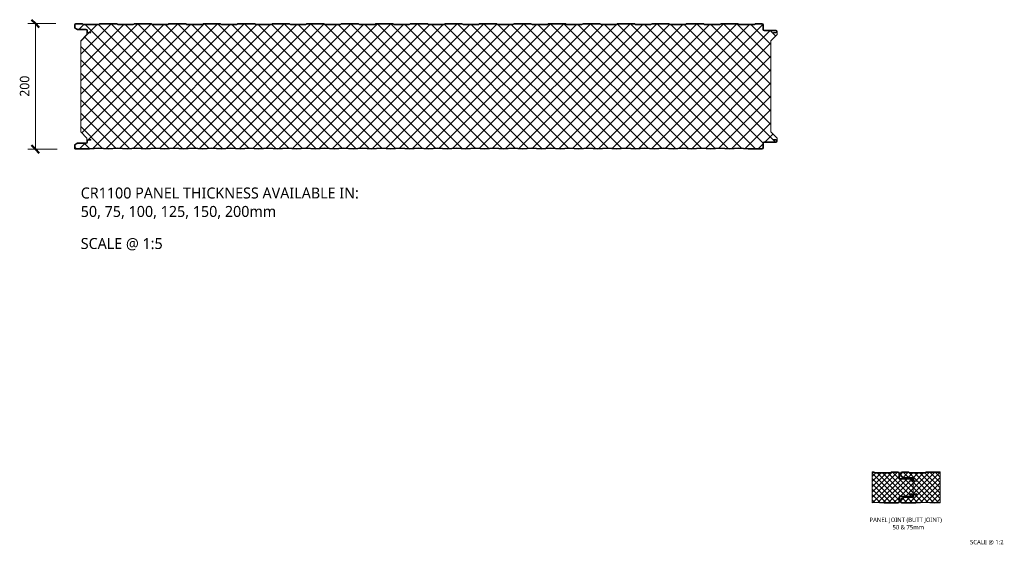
# Model space of a CAD drawing. Header units: millimetres. Extents: x 196 to 3485, y -270 to 1649.
# Tile 1 of 13: x 196 to 1765, y -270 to 568. Entities that reach past the tile are written whole.
import ezdxf

# ---------------------------------------------------------------- set-up
doc = ezdxf.new("R2010")
doc.units = ezdxf.units.MM
for name, color, linetype, lineweight in [('A-ANNO-DIMS', 211, 'Continuous', 9), ('A-ANNO-DIMS-5', 211, 'Continuous', 9), ('A-DETL-GENF', 92, 'Continuous', 13), ('G-ANNO-TEXT', 231, 'Continuous', 9)]:
    doc.layers.add(name, color=color, linetype=linetype, lineweight=lineweight)
doc.styles.add('Yu Gothic', font='Yu Gothic.ttf', dxfattribs={"height": 15})
doc.styles.add('Yu Gothic_1', font='Yu Gothic.ttf', dxfattribs={"height": 17.5})
doc.styles.add('Yu Gothic_2', font='Yu Gothic.ttf', dxfattribs={"height": 7})
doc.dimstyles.new('Diagonal', dxfattribs={"dimscale": 304.8, "dimtxt": 17.413553, "dimasz": 0.04101, "dimexe": 0.03937, "dimexo": 0.024606, "dimgap": 0.024606, "dimtad": 1, "dimdec": 0, "dimzin": 0, "dimdsep": 46, "dimtxsty": 'Yu Gothic', "dimblk1": 'OBLIQUE', "dimblk2": 'OBLIQUE', "dimsah": 1, "dimcen": 0.09, "dimazin": 0, "dimtfac": 1, "dimtdec": 4, "dimtix": 1, "dimtmove": 0, "dimatfit": 3, "dimfxl": 1, "dimtvp": 1, "dimtfill": 1, "dimtolj": 1, "dimtzin": 0, "dimarcsym": 2})
pattern_1 = [(45, (-186.326, 203.047), (-4.24264, 4.24264), []), (135, (-186.326, 203.047), (-4.24264, -4.24264), [])]

# ---------------------------------------------------------------- blocks, each defined once
blk = doc.blocks.new('CR 1100 - FINELINE - SATINLINE - CR 1100 200mm - FINELINE - SATINLINE-4259876-15 PANEL SIZE AND PROFILE Copy 1 Copy 2 Copy 1 Copy 1 Copy 2 Copy 1')
at = {"layer": 'A-DETL-GENF'}
h = blk.add_hatch(color=256, dxfattribs=at)
h.paths.add_polyline_path([(1044, 0), (1059, 1), (1073.9, 0), (1096.2, 0), (1096.7, 0.1), (1097.1, 0.2), (1097.5, 0.5), (1097.8, 0.9), (1097.9, 1.3), (1098, 1.8), (1098, 9.6), (1098.2, 9.9), (1098.4, 10.1), (1098.6, 10.3), (1098.9, 10.5), (1099.2, 10.5), (1118.2, 10.5), (1118.7, 10.6), (1119.1, 10.7), (1119.5, 11), (1119.8, 11.4), (1119.9, 11.8), (1120, 12.3), (1120, 13.2), (1119.9, 13.7), (1119.8, 14.1), (1119.3, 14.6), (1119.1, 14.8), (1118.7, 14.9), (1118.2, 15), (1114, 15), (1114, 14), (1118.4, 14), (1118.8, 13.8), (1119, 13.4), (1119, 13.2), (1119, 12.1), (1118.8, 11.7), (1118.4, 11.5), (1118.2, 11.5), (1099.2, 11.5), (1098.6, 11.4), (1098.1, 11.2), (1097.6, 10.9), (1097.3, 10.4), (1097.1, 9.9), (1097, 9.3), (1097, 1.6), (1096.8, 1.2), (1096.4, 1), (1096.2, 1), (1073.9, 1), (1059, 2), (1044, 1), (1029, 2), (1014, 1), (999, 2), (984, 1), (969, 2), (954, 1), (939, 2), (924, 1), (909, 2), (894, 1), (879, 2), (864, 1), (849, 2), (834, 1), (819, 2), (804, 1), (789, 2), (774, 1), (759, 2), (744, 1), (729, 2), (714, 1), (699, 2), (684, 1), (669, 2), (654, 1), (639, 2), (624, 1), (609, 2), (594, 1), (579, 2), (564, 1), (549, 2), (534, 1), (519, 2), (504, 1), (489, 2), (474, 1), (459, 2), (444, 1), (429, 2), (414, 1), (399, 2), (384, 1), (369, 2), (354, 1), (339, 2), (324, 1), (309, 2), (294, 1), (279, 2), (264, 1), (249, 2), (234, 1), (219, 2), (204, 1), (189, 2), (174, 1), (159, 2), (144, 1), (129, 2), (114, 1), (99, 2), (84, 1), (69, 2), (54, 1), (39, 2), (24.1, 1), (1.5, 1.1), (1.2, 1.3), (1, 1.6), (1, 1.8), (1, 6.2), (1.2, 6.5), (1.4, 6.7), (5.5, 9), (18.8, 9), (19.4, 9.1), (19.9, 9.3), (20.4, 9.6), (20.7, 10.1), (20.9, 10.6), (21, 11.2), (21, 13.4), (21.2, 13.8), (21.6, 14), (21.8, 14), (26, 14), (26, 15), (21.8, 15), (21.3, 14.9), (20.9, 14.8), (20.5, 14.5), (20.2, 14.1), (20.1, 13.7), (20, 13.2), (20, 10.9), (19.8, 10.6), (19.6, 10.4), (19.4, 10.2), (19.1, 10), (18.8, 10), (5.7, 10), (5.2, 9.9), (4.8, 9.8), (0.9, 7.5), (0.5, 7.2), (0.2, 6.9), (0.1, 6.4), (0, 5.6), (0, 1.4), (0.2, 1), (0.4, 0.6), (0.7, 0.3), (1.1, 0.1), (1.5, 0), (1.9, 0), (24.1, 0), (39, 1), (54, 0), (69, 1), (84, 0), (99, 1), (114, 0), (129, 1), (144, 0), (159, 1), (174, 0), (189, 1), (204, 0), (219, 1), (234, 0), (249, 1), (264, 0), (279, 1), (294, 0), (309, 1), (324, 0), (339, 1), (354, 0), (369, 1), (384, 0), (399, 1), (414, 0), (429, 1), (444, 0), (459, 1), (474, 0), (489, 1), (504, 0), (519, 1), (534, 0), (549, 1), (564, 0), (579, 1), (594, 0), (609, 1), (624, 0), (639, 1), (654, 0), (669, 1), (684, 0), (699, 1), (714, 0), (729, 1), (744, 0), (759, 1), (774, 0), (789, 1), (804, 0), (819, 1), (834, 0), (849, 1), (864, 0), (879, 1), (894, 0), (909, 1), (924, 0), (939, 1), (954, 0), (969, 1), (984, 0), (999.3, 1), (1014, 0), (1029, 1)])
h.paths.add_polyline_path([(1118.2, 185), (1118.7, 185.1), (1119.1, 185.2), (1119.5, 185.5), (1119.8, 186.1), (1119.9, 186.3), (1120, 186.8), (1120, 187.7), (1119.9, 188.2), (1119.8, 188.6), (1119.5, 189), (1119.1, 189.3), (1118.7, 189.4), (1118.2, 189.5), (1098.9, 189.5), (1098.6, 189.7), (1098.4, 189.9), (1098.2, 190.1), (1098, 190.4), (1098, 190.7), (1098, 198.2), (1097.9, 198.7), (1097.8, 199.1), (1097.5, 199.5), (1097.1, 199.8), (1096.7, 199.9), (1096.2, 200), (1085.5, 199.9), (1085.1, 199.8), (1083.5, 199), (1059.5, 199), (1057.5, 199.9), (1057, 200), (1030.5, 199.9), (1030.1, 199.8), (1028.5, 199), (1004.5, 199), (1002.5, 199.9), (1002, 200), (975.5, 199.9), (975.1, 199.8), (973.5, 199), (949.5, 199), (947.5, 199.9), (947, 200), (920.5, 199.9), (920.1, 199.8), (918.5, 199), (894.5, 199), (892.5, 199.9), (892, 200), (865.5, 199.9), (865.1, 199.8), (863.5, 199), (839.5, 199), (837.5, 199.9), (837, 200), (810.5, 199.9), (810.1, 199.8), (808.5, 199), (784.5, 199), (782.5, 199.9), (782, 200), (755.5, 199.9), (755.1, 199.8), (753.5, 199), (729.5, 199), (727.5, 199.9), (727, 200), (700.5, 199.9), (700.1, 199.8), (698.5, 199), (674.5, 199), (672.5, 199.9), (672, 200), (645.5, 199.9), (645.1, 199.8), (643.5, 199), (619.5, 199), (617.5, 199.9), (617, 200), (590.5, 199.9), (590.1, 199.8), (588.5, 199), (564.5, 199), (562.5, 199.9), (562, 200), (535.5, 199.9), (535.1, 199.8), (533.5, 199), (509.5, 199), (507.5, 199.9), (507, 200), (480.5, 199.9), (480.1, 199.8), (478.5, 199), (454.5, 199), (452.5, 199.9), (452, 200), (425.5, 199.9), (425.1, 199.8), (423.5, 199), (399.5, 199), (397.5, 199.9), (397, 200), (370.5, 199.9), (370.1, 199.8), (368.5, 199), (344.5, 199), (342.5, 199.9), (342, 200), (315.5, 199.9), (315.1, 199.8), (313.5, 199), (289.5, 199), (287.5, 199.9), (287, 200), (260.5, 199.9), (260.1, 199.8), (258.5, 199), (234.5, 199), (232.5, 199.9), (232, 200), (205.5, 199.9), (205.1, 199.8), (203.5, 199), (179.5, 199), (177.5, 199.9), (177, 200), (150.5, 199.9), (150.1, 199.8), (148.5, 199), (124.5, 199), (122.5, 199.9), (122, 200), (95.5, 199.9), (95.1, 199.8), (93.5, 199), (69.5, 199), (67.5, 199.9), (67, 200), (40.5, 199.9), (40.1, 199.8), (38.5, 199), (14.5, 199), (12.5, 199.9), (12, 200), (1.8, 200), (1.3, 199.9), (0.9, 199.8), (0.5, 199.5), (0.2, 199.1), (0.1, 198.7), (0, 198.2), (0, 194), (0.1, 193.6), (0.2, 193.1), (0.5, 192.8), (0.9, 192.5), (4.8, 190.2), (5.2, 190.1), (5.7, 190), (19.1, 190), (19.4, 189.8), (19.6, 189.6), (19.8, 189.4), (20, 189.1), (20, 188.8), (20, 186.8), (20.1, 186.3), (20.2, 185.9), (20.5, 185.5), (20.9, 185.2), (21.3, 185.1), (21.8, 185), (26, 185), (26, 186), (21.6, 186), (21.2, 186.2), (21, 186.6), (21, 186.8), (21, 188.8), (20.9, 189.4), (20.7, 189.9), (20.4, 190.4), (19.9, 190.7), (19.4, 190.9), (18.8, 191), (5.5, 191), (1.2, 193.5), (1, 193.8), (1, 194), (1, 198.4), (1.2, 198.8), (1.6, 199), (1.8, 199), (12.3, 199), (14.3, 198), (38.7, 198), (40.7, 199), (67.3, 199), (69.3, 198), (93.7, 198), (95.7, 199), (122.3, 199), (124.3, 198), (148.7, 198), (150.7, 199), (177.3, 199), (179.3, 198), (203.7, 198), (205.7, 199), (232.3, 199), (234.3, 198), (258.7, 198), (260.7, 199), (287.3, 199), (289.3, 198), (313.7, 198), (315.7, 199), (342.3, 199), (344.3, 198), (368.7, 198), (370.7, 199), (397.3, 199), (399.3, 198), (423.7, 198), (425.7, 199), (452.3, 199), (454.3, 198), (478.7, 198), (480.7, 199), (507.3, 199), (509.3, 198), (533.7, 198), (535.7, 199), (562.3, 199), (564.3, 198), (588.7, 198), (590.7, 199), (617.3, 199), (619.3, 198), (643.7, 198), (645.7, 199), (672.3, 199), (674.3, 198), (698.7, 198), (700.7, 199), (727.3, 199), (729.3, 198), (753.7, 198), (755.7, 199), (782.3, 199), (784.3, 198), (808.7, 198), (810.7, 199), (837.3, 199), (839.3, 198), (863.7, 198), (865.7, 199), (892.3, 199), (894.3, 198), (918.7, 198), (920.7, 199), (947.3, 199), (949.3, 198), (973.7, 198), (975.7, 199), (1002.3, 199), (1004.3, 198), (1028.7, 198), (1030.7, 199), (1057.3, 199), (1059.3, 198), (1083.7, 198), (1085.7, 199), (1096.4, 199), (1096.8, 198.8), (1097, 198.4), (1097, 198.2), (1097, 190.7), (1097.1, 190.1), (1097.3, 189.6), (1097.6, 189.1), (1098.1, 188.8), (1098.6, 188.6), (1099.2, 188.5), (1118.4, 188.5), (1118.8, 188.3), (1119, 187.9), (1119, 187.7), (1119, 186.6), (1118.8, 186.2), (1118.4, 186), (1118.2, 186), (1114, 186), (1114, 185)])
h = blk.add_hatch(dxfattribs=at)
h.set_pattern_fill('FP_6', color=256, style=0, pattern_type=2)
h.set_pattern_definition([(45, (-283.583, -361.559), (-10.6066, 10.6066), []), (135, (-283.583, -361.559), (-10.6066, -10.6066), [])])
h.paths.add_polyline_path([(504, 1), (519, 2), (534.2, 1), (549, 2), (564.2, 1), (579, 2), (594.2, 1), (609, 2), (624.1, 1), (639, 2), (654.2, 1), (669, 2), (684.1, 1), (699, 2), (714.1, 1), (729, 2), (744.1, 1), (759, 2), (774.1, 1), (789, 2), (804.2, 1), (819, 2), (834.2, 1), (849, 2), (864.1, 1), (879, 2), (894.1, 1), (909, 2), (924.2, 1), (939, 2), (954.2, 1), (969, 2), (984.1, 1), (999.3, 2), (1014.2, 1), (1029, 2), (1044.1, 1), (1059, 2), (1073.9, 1), (1096.4, 1), (1096.8, 1.2), (1096.9, 1.4), (1097, 1.8), (1097, 9.6), (1097.1, 9.9), (1097.3, 10.4), (1097.6, 10.9), (1098.1, 11.2), (1098.6, 11.4), (1099.2, 11.5), (1118.4, 11.5), (1118.8, 11.7), (1118.9, 11.9), (1119, 12.3), (1118.9, 13.4), (1118.8, 13.7), (1118.6, 13.9), (1118.2, 14), (1114, 14), (1114, 15), (1118.6, 14.9), (1118.8, 14.9), (1119.1, 14.8), (1119.5, 14.5), (1119.8, 14.1), (1119.9, 13.7), (1120, 13.4), (1120, 17.6), (1110, 27.6), (1110, 172.7), (1120, 182.6), (1120, 186.5), (1119.9, 186.3), (1119.6, 185.7), (1119.4, 185.5), (1119.1, 185.2), (1118.6, 185.1), (1118.2, 185), (1114, 185), (1114, 186), (1118.4, 186), (1118.8, 186.2), (1118.9, 186.4), (1119, 186.8), (1118.9, 187.9), (1118.9, 188.1), (1118.6, 188.4), (1118.2, 188.5), (1098.9, 188.5), (1098.6, 188.6), (1098.1, 188.8), (1097.6, 189.1), (1097.3, 189.6), (1097.1, 190.1), (1097, 190.7), (1096.9, 198.4), (1096.9, 198.6), (1096.6, 198.9), (1096.2, 199), (1085.7, 199), (1083.7, 198), (1059.3, 198), (1057.3, 199), (1030.7, 199), (1028.7, 198), (1004.3, 198), (1002.3, 199), (975.7, 199), (973.7, 198), (949.3, 198), (947.3, 199), (920.7, 199), (918.7, 198), (894.3, 198), (892.3, 199), (865.7, 199), (863.7, 198), (839.3, 198), (837.3, 199), (810.7, 199), (808.7, 198), (784.3, 198), (782.3, 199), (755.7, 199), (753.7, 198), (729.3, 198), (727.3, 199), (700.7, 199), (698.7, 198), (674.3, 198), (672.3, 199), (645.7, 199), (643.7, 198), (619.3, 198), (617.3, 199), (590.7, 199), (588.7, 198), (564.3, 198), (562.3, 199), (535.7, 199), (533.7, 198), (509.3, 198), (507.3, 199), (480.7, 199), (478.7, 198), (454.3, 198), (452.3, 199), (425.7, 199), (423.7, 198), (399.3, 198), (397.3, 199), (370.7, 199), (368.7, 198), (344.3, 198), (342.3, 199), (315.7, 199), (313.7, 198), (289.3, 198), (287.3, 199), (260.7, 199), (258.7, 198), (234.3, 198), (232.3, 199), (205.7, 199), (203.7, 198), (179.3, 198), (177.3, 199), (150.7, 199), (148.7, 198), (124.3, 198), (122.3, 199), (95.7, 199), (93.7, 198), (69.3, 198), (67.3, 199), (40.7, 199), (38.7, 198), (14.3, 198), (12.3, 199), (1.6, 199), (1.2, 198.8), (1.1, 198.6), (1, 198.2), (1.1, 193.8), (1.1, 193.6), (1.4, 193.3), (5.5, 191), (19.1, 191), (19.4, 190.9), (19.9, 190.7), (20.4, 190.4), (20.7, 189.9), (20.9, 189.4), (21, 188.8), (21.1, 186.6), (21.1, 186.4), (21.4, 186.1), (21.8, 186), (26, 186), (26, 185), (21.4, 185.1), (21.2, 185.1), (20.9, 185.2), (20.5, 185.5), (20.2, 186.1), (20.1, 186.3), (20, 186.5), (20, 182.6), (10, 172.7), (10, 27.6), (20, 17.6), (20, 13.4), (20.1, 13.7), (20.2, 14.1), (20.7, 14.6), (20.9, 14.8), (21.4, 14.9), (21.8, 15), (26, 15), (26, 14), (21.6, 14), (21.2, 13.8), (21.1, 13.6), (21, 13.2), (21, 10.9), (20.9, 10.6), (20.6, 10), (20.4, 9.6), (19.9, 9.3), (19.4, 9.1), (18.8, 9), (5.5, 9), (1.2, 6.5), (1.1, 6.4), (1, 6), (1, 1.6), (1.1, 1.4), (1.3, 1.1), (1.7, 1), (1.9, 1), (24.1, 1), (39, 2), (54.1, 1), (69, 2), (84.2, 1), (99, 2), (114.2, 1), (129, 2), (144.1, 1), (159, 2), (174.1, 1), (189, 2), (204.2, 1), (219, 2), (234.2, 1), (249, 2), (264.1, 1), (279, 2), (294.1, 1), (309, 2), (324.1, 1), (339, 2), (354.2, 1), (369, 2), (384.1, 1), (399, 2), (414.1, 1), (429, 2), (444.2, 1), (459, 2), (474.2, 1), (489, 2), (503.9, 1)])
for p, q in [((0, 198.2), (0, 194)), ((0.9, 192.5), (4.8, 190.2)), ((1, 194), (1, 198.2)), ((5.5, 191), (1.4, 193.3)), ((12, 200), (1.8, 200)), ((1.8, 199), (12.3, 199)), ((18.8, 191), (5.5, 191)), ((5.7, 190), (18.8, 190)), ((12.3, 199), (14.3, 198)), ((14.5, 199), (12.9, 199.8)), ((14.3, 198), (38.7, 198)), ((38.5, 199), (14.5, 199)), ((20, 188.8), (20, 186.8)), ((21, 186.8), (21, 188.8)), ((40.1, 199.8), (38.5, 199)), ((38.7, 198), (40.7, 199)), ((40.7, 199), (67.3, 199)), ((67, 200), (41, 200)), ((67.3, 199), (69.3, 198)), ((69.5, 199), (67.9, 199.8)), ((69.3, 198), (93.7, 198)), ((93.5, 199), (69.5, 199)), ((95.1, 199.8), (93.5, 199)), ((93.7, 198), (95.7, 199)), ((95.7, 199), (122.3, 199)), ((122, 200), (96, 200)), ((122.3, 199), (124.3, 198)), ((124.5, 199), (122.9, 199.8)), ((124.3, 198), (148.7, 198)), ((148.5, 199), (124.5, 199)), ((150.1, 199.8), (148.5, 199)), ((148.7, 198), (150.7, 199)), ((150.7, 199), (177.3, 199)), ((177, 200), (151, 200)), ((177.3, 199), (179.3, 198)), ((179.5, 199), (177.9, 199.8)), ((179.3, 198), (203.7, 198)), ((203.5, 199), (179.5, 199)), ((205.1, 199.8), (203.5, 199)), ((203.7, 198), (205.7, 199)), ((205.7, 199), (232.3, 199)), ((232, 200), (206, 200)), ((232.3, 199), (234.3, 198)), ((234.5, 199), (232.9, 199.8)), ((234.3, 198), (258.7, 198)), ((258.5, 199), (234.5, 199)), ((260.1, 199.8), (258.5, 199)), ((258.7, 198), (260.7, 199)), ((260.7, 199), (287.3, 199)), ((287, 200), (261, 200)), ((287.3, 199), (289.3, 198)), ((289.5, 199), (287.9, 199.8)), ((289.3, 198), (313.7, 198)), ((313.5, 199), (289.5, 199)), ((315.1, 199.8), (313.5, 199)), ((313.7, 198), (315.7, 199)), ((315.7, 199), (342.3, 199)), ((342, 200), (316, 200)), ((342.3, 199), (344.3, 198)), ((344.5, 199), (342.9, 199.8)), ((344.3, 198), (368.7, 198)), ((368.5, 199), (344.5, 199)), ((370.1, 199.8), (368.5, 199)), ((368.7, 198), (370.7, 199)), ((370.7, 199), (397.3, 199)), ((397, 200), (371, 200)), ((397.3, 199), (399.3, 198)), ((399.5, 199), (397.9, 199.8)), ((399.3, 198), (423.7, 198)), ((423.5, 199), (399.5, 199)), ((425.1, 199.8), (423.5, 199)), ((423.7, 198), (425.7, 199)), ((425.7, 199), (452.3, 199)), ((452, 200), (426, 200)), ((452.3, 199), (454.3, 198)), ((454.5, 199), (452.9, 199.8)), ((454.3, 198), (478.7, 198)), ((478.5, 199), (454.5, 199)), ((480.1, 199.8), (478.5, 199)), ((478.7, 198), (480.7, 199)), ((480.7, 199), (507.3, 199)), ((507, 200), (481, 200)), ((507.3, 199), (509.3, 198)), ((509.5, 199), (507.9, 199.8)), ((509.3, 198), (533.7, 198)), ((533.5, 199), (509.5, 199)), ((535.1, 199.8), (533.5, 199)), ((533.7, 198), (535.7, 199)), ((535.7, 199), (562.3, 199)), ((562, 200), (536, 200)), ((562.3, 199), (564.3, 198)), ((564.5, 199), (562.9, 199.8)), ((564.3, 198), (588.7, 198)), ((588.5, 199), (564.5, 199)), ((590.1, 199.8), (588.5, 199)), ((588.7, 198), (590.7, 199)), ((590.7, 199), (617.3, 199)), ((617, 200), (591, 200)), ((617.3, 199), (619.3, 198)), ((619.5, 199), (617.9, 199.8)), ((619.3, 198), (643.7, 198)), ((643.5, 199), (619.5, 199)), ((645.1, 199.8), (643.5, 199)), ((643.7, 198), (645.7, 199)), ((645.7, 199), (672.3, 199)), ((672, 200), (646, 200)), ((672.3, 199), (674.3, 198)), ((674.5, 199), (672.9, 199.8)), ((674.3, 198), (698.7, 198)), ((698.5, 199), (674.5, 199)), ((700.1, 199.8), (698.5, 199)), ((698.7, 198), (700.7, 199)), ((700.7, 199), (727.3, 199)), ((727, 200), (701, 200)), ((727.3, 199), (729.3, 198)), ((729.5, 199), (727.9, 199.8)), ((729.3, 198), (753.7, 198)), ((753.5, 199), (729.5, 199)), ((755.1, 199.8), (753.5, 199)), ((753.7, 198), (755.7, 199)), ((755.7, 199), (782.3, 199)), ((782, 200), (756, 200)), ((782.3, 199), (784.3, 198)), ((784.5, 199), (782.9, 199.8)), ((784.3, 198), (808.7, 198)), ((808.5, 199), (784.5, 199)), ((810.1, 199.8), (808.5, 199)), ((808.7, 198), (810.7, 199)), ((810.7, 199), (837.3, 199)), ((837, 200), (811, 200)), ((837.3, 199), (839.3, 198)), ((839.5, 199), (837.9, 199.8)), ((839.3, 198), (863.7, 198)), ((863.5, 199), (839.5, 199)), ((865.1, 199.8), (863.5, 199)), ((863.7, 198), (865.7, 199)), ((865.7, 199), (892.3, 199)), ((892, 200), (866, 200)), ((892.3, 199), (894.3, 198)), ((894.5, 199), (892.9, 199.8)), ((894.3, 198), (918.7, 198)), ((918.5, 199), (894.5, 199)), ((920.1, 199.8), (918.5, 199)), ((918.7, 198), (920.7, 199)), ((920.7, 199), (947.3, 199)), ((947, 200), (921, 200)), ((947.3, 199), (949.3, 198)), ((949.5, 199), (947.9, 199.8)), ((949.3, 198), (973.7, 198)), ((973.5, 199), (949.5, 199)), ((975.1, 199.8), (973.5, 199)), ((973.7, 198), (975.7, 199)), ((975.7, 199), (1002.3, 199)), ((1002, 200), (976, 200)), ((1002.3, 199), (1004.3, 198)), ((1004.5, 199), (1002.9, 199.8)), ((1004.3, 198), (1028.7, 198)), ((1028.5, 199), (1004.5, 199)), ((1030.1, 199.8), (1028.5, 199)), ((1028.7, 198), (1030.7, 199)), ((1030.7, 199), (1057.3, 199)), ((1057, 200), (1031, 200)), ((1057.3, 199), (1059.3, 198)), ((1059.5, 199), (1057.9, 199.8)), ((1059.3, 198), (1083.7, 198)), ((1083.5, 199), (1059.5, 199)), ((1085.1, 199.8), (1083.5, 199)), ((1083.7, 198), (1085.7, 199)), ((1085.7, 199), (1096.2, 199)), ((1096.2, 200), (1086, 200)), ((1097, 198.2), (1097, 190.7)), ((1098, 190.7), (1098, 198.2)), ((1118.2, 189.5), (1099.2, 189.5)), ((1099.2, 188.5), (1118.2, 188.5)), ((20, 182.6), (10, 172.7)), ((10, 172.7), (10, 27.6)), ((20, 186.8), (20, 182.6)), ((26, 186), (21.8, 186)), ((21.8, 185), (26, 185)), ((26, 185), (26, 186)), ((1110, 172.7), (1120, 182.6)), ((1110, 27.6), (1110, 172.7)), ((1118.2, 186), (1114, 186)), ((1114, 186), (1114, 185)), ((1114, 185), (1118.2, 185)), ((1119, 187.7), (1119, 186.8)), ((1120, 186.8), (1120, 187.7)), ((1120, 182.6), (1120, 186.7)), ((10, 27.6), (20, 17.6)), ((20, 17.6), (20, 13.2)), ((1120, 17.6), (1110, 27.6)), ((1120, 13.2), (1120, 17.6)), ((0, 6), (0, 1.8)), ((4.8, 9.8), (0.9, 7.5)), ((1, 1.8), (1, 6)), ((1.4, 6.7), (5.5, 9)), ((24.1, 1), (1.9, 1)), ((1.9, 0), (24.1, 0)), ((5.5, 9), (18.8, 9)), ((18.8, 10), (5.7, 10)), ((20, 13.2), (20, 11.2)), ((21, 11.2), (21, 13.2)), ((26, 15), (21.8, 15)), ((21.8, 14), (26, 14)), ((39, 2), (24.1, 1)), ((24.1, 0), (39, 1)), ((26, 14), (26, 15)), ((54, 1), (39, 2)), ((39, 1), (54, 0)), ((69, 2), (54, 1)), ((54, 0), (69, 1)), ((84, 1), (69, 2)), ((69, 1), (84, 0)), ((99, 2), (84, 1)), ((84, 0), (99, 1)), ((114, 1), (99, 2)), ((99, 1), (114, 0)), ((129, 2), (114, 1)), ((114, 0), (129, 1)), ((144, 1), (129, 2)), ((129, 1), (144, 0)), ((159, 2), (144, 1)), ((144, 0), (159, 1)), ((174, 1), (159, 2)), ((159, 1), (174, 0)), ((189, 2), (174, 1)), ((174, 0), (189, 1)), ((204, 1), (189, 2)), ((189, 1), (204, 0)), ((219, 2), (204, 1)), ((204, 0), (219, 1)), ((234, 1), (219, 2)), ((219, 1), (234, 0)), ((249, 2), (234, 1)), ((234, 0), (249, 1)), ((264, 1), (249, 2)), ((249, 1), (264, 0)), ((279, 2), (264, 1)), ((264, 0), (279, 1)), ((294, 1), (279, 2)), ((279, 1), (294, 0)), ((309, 2), (294, 1)), ((294, 0), (309, 1)), ((324, 1), (309, 2)), ((309, 1), (324, 0)), ((339, 2), (324, 1)), ((324, 0), (339, 1)), ((354, 1), (339, 2)), ((339, 1), (354, 0)), ((369, 2), (354, 1)), ((354, 0), (369, 1)), ((384, 1), (369, 2)), ((369, 1), (384, 0)), ((399, 2), (384, 1)), ((384, 0), (399, 1)), ((414, 1), (399, 2)), ((399, 1), (414, 0)), ((429, 2), (414, 1)), ((414, 0), (429, 1)), ((444, 1), (429, 2)), ((429, 1), (444, 0)), ((459, 2), (444, 1)), ((444, 0), (459, 1)), ((474, 1), (459, 2)), ((459, 1), (474, 0)), ((489, 2), (474, 1)), ((474, 0), (489, 1)), ((504, 1), (489, 2)), ((489, 1), (504, 0)), ((519, 2), (504, 1)), ((504, 0), (519, 1)), ((534, 1), (519, 2)), ((519, 1), (534, 0)), ((549, 2), (534, 1)), ((534, 0), (549, 1)), ((564, 1), (549, 2)), ((549, 1), (564, 0)), ((579, 2), (564, 1)), ((564, 0), (579, 1)), ((594, 1), (579, 2)), ((579, 1), (594, 0)), ((609, 2), (594, 1)), ((594, 0), (609, 1)), ((624, 1), (609, 2)), ((609, 1), (624, 0)), ((639, 2), (624, 1)), ((624, 0), (639, 1)), ((654, 1), (639, 2)), ((639, 1), (654, 0)), ((669, 2), (654, 1)), ((654, 0), (669, 1)), ((684, 1), (669, 2)), ((669, 1), (684, 0)), ((699, 2), (684, 1)), ((684, 0), (699, 1)), ((714, 1), (699, 2)), ((699, 1), (714, 0)), ((729, 2), (714, 1)), ((714, 0), (729, 1)), ((744, 1), (729, 2)), ((729, 1), (744, 0)), ((759, 2), (744, 1)), ((744, 0), (759, 1)), ((774, 1), (759, 2)), ((759, 1), (774, 0)), ((789, 2), (774, 1)), ((774, 0), (789, 1)), ((804, 1), (789, 2)), ((789, 1), (804, 0)), ((819, 2), (804, 1)), ((804, 0), (819, 1)), ((834, 1), (819, 2)), ((819, 1), (834, 0)), ((849, 2), (834, 1)), ((834, 0), (849, 1)), ((864, 1), (849, 2)), ((849, 1), (864, 0)), ((879, 2), (864, 1)), ((864, 0), (879, 1)), ((894, 1), (879, 2)), ((879, 1), (894, 0)), ((909, 2), (894, 1)), ((894, 0), (909, 1)), ((924, 1), (909, 2)), ((909, 1), (924, 0)), ((939, 2), (924, 1)), ((924, 0), (939, 1)), ((954, 1), (939, 2)), ((939, 1), (954, 0)), ((969, 2), (954, 1)), ((954, 0), (969, 1)), ((984, 1), (969, 2)), ((969, 1), (984, 0)), ((999, 2), (984, 1)), ((984, 0), (999, 1)), ((1014, 1), (999, 2)), ((999, 1), (1014, 0)), ((1029, 2), (1014, 1)), ((1014, 0), (1029, 1)), ((1044, 1), (1029, 2)), ((1029, 1), (1044, 0)), ((1059, 2), (1044, 1)), ((1044, 0), (1059, 1)), ((1073.9, 1), (1059, 2)), ((1059, 1), (1073.9, 0)), ((1096.2, 1), (1073.9, 1)), ((1073.9, 0), (1096.2, 0)), ((1097, 9.3), (1097, 1.8)), ((1098, 1.8), (1098, 9.3)), ((1118.2, 11.5), (1099.2, 11.5)), ((1099.2, 10.5), (1118.2, 10.5)), ((1118.2, 15), (1114, 15)), ((1114, 15), (1114, 14)), ((1114, 14), (1118.2, 14)), ((1119, 13.2), (1119, 12.3)), ((1120, 12.3), (1120, 13.2))]:
    blk.add_line(p, q, dxfattribs=at)
for centre, radius, start, end in [((1.8, 198.2), 1.8, 90, 180), ((1.8, 194), 1.8, 180, 240), ((1.8, 198.2), 0.8, 90, 180), ((1.8, 194), 0.8, 180, 240), ((5.7, 191.8), 1.8, 240, 270), ((12, 197.9), 2.1, 63.4349, 90), ((18.8, 188.8), 2.2, 360, 90), ((18.8, 188.8), 1.2, 0, 90), ((41, 197.9), 2.1, 90, 116.5651), ((67, 197.9), 2.1, 63.4349, 90), ((96, 197.9), 2.1, 90, 116.5651), ((122, 197.9), 2.1, 63.4349, 90), ((151, 197.9), 2.1, 90, 116.5651), ((177, 197.9), 2.1, 63.4349, 90), ((206, 197.9), 2.1, 90, 116.5651), ((232, 197.9), 2.1, 63.4349, 90), ((261, 197.9), 2.1, 90, 116.5651), ((287, 197.9), 2.1, 63.4349, 90), ((316, 197.9), 2.1, 90, 116.5651), ((342, 197.9), 2.1, 63.4349, 90), ((371, 197.9), 2.1, 90, 116.5651), ((397, 197.9), 2.1, 63.4349, 90), ((426, 197.9), 2.1, 90, 116.5651), ((452, 197.9), 2.1, 63.4349, 90), ((481, 197.9), 2.1, 90, 116.5651), ((507, 197.9), 2.1, 63.4349, 90), ((536, 197.9), 2.1, 90, 116.5651), ((562, 197.9), 2.1, 63.4349, 90), ((591, 197.9), 2.1, 90, 116.5651), ((617, 197.9), 2.1, 63.4349, 90), ((646, 197.9), 2.1, 90, 116.5651), ((672, 197.9), 2.1, 63.4349, 90), ((701, 197.9), 2.1, 90, 116.5651), ((727, 197.9), 2.1, 63.4349, 90), ((756, 197.9), 2.1, 90, 116.5651), ((782, 197.9), 2.1, 63.4349, 90), ((811, 197.9), 2.1, 90, 116.5651), ((837, 197.9), 2.1, 63.4349, 90), ((866, 197.9), 2.1, 90, 116.5651), ((892, 197.9), 2.1, 63.4349, 90), ((921, 197.9), 2.1, 90, 116.5651), ((947, 197.9), 2.1, 63.4349, 90), ((976, 197.9), 2.1, 90, 116.5651), ((1002, 197.9), 2.1, 63.4349, 90), ((1031, 197.9), 2.1, 90, 116.5651), ((1057, 197.9), 2.1, 63.4349, 90), ((1086, 197.9), 2.1, 90, 116.5651), ((1096.2, 198.2), 1.8, 0, 90), ((1096.2, 198.2), 0.8, 0, 90), ((1099.2, 190.7), 2.2, 180, 270), ((1099.2, 190.7), 1.2, 180, 270), ((1118.2, 187.7), 1.8, 0, 90), ((1118.2, 187.7), 0.8, 360, 90), ((21.8, 186.8), 1.8, 180, 270), ((21.8, 186.8), 0.8, 180, 270), ((1118.2, 186.8), 0.8, 270, 0), ((1118.2, 186.8), 1.8, 270, 0), ((1118.2, 186.8), 1.8, 342.3642, 344.9427), ((1.8, 6), 1.8, 120, 180), ((1.8, 1.8), 1.8, 180, 274.1532), ((1.8, 6), 0.8, 120, 180), ((1.8, 1.8), 0.8, 180, 276.2314), ((5.7, 8.2), 1.8, 90, 120), ((18.8, 11.2), 1.2, 270, 0), ((18.8, 11.2), 2.2, 270, 0), ((21.8, 13.2), 1.8, 90, 180), ((21.8, 13.2), 0.8, 90, 180), ((1096.2, 1.8), 1.8, 270, 360), ((1096.2, 1.8), 0.8, 270, 360), ((1099.2, 9.3), 2.2, 90, 180), ((1099.2, 9.3), 1.2, 90, 180), ((1118.2, 13.2), 1.8, 0, 90), ((1118.2, 13.2), 0.8, 0, 90), ((1118.2, 12.3), 1.8, 270, 0), ((1118.2, 12.3), 0.8, 270, 0)]:
    blk.add_arc(centre, radius, start, end, dxfattribs=at)
blk = doc.blocks.new('CR 1100 - FINELINE - SATINLINE - CR 1100 50mm - JOINT - FINELINE - SATINLINE-4259862-15 PANEL SIZE AND PROFILE Copy 1 Copy 1 Copy 1 Copy 1 Copy 1 Copy 2 Copy 1')
at = {"layer": 'A-DETL-GENF'}
h = blk.add_hatch(color=256, dxfattribs=at)
h.paths.add_polyline_path([(19.2, 0), (41.5, 0), (42, 0), (42.4, 0.2), (42.8, 0.5), (43.1, 0.9), (43.3, 1.3), (43.3, 1.8), (43.3, 9.3), (43.4, 9.6), (43.5, 9.9), (43.7, 10.1), (43.9, 10.3), (44.2, 10.4), (44.5, 10.5), (63.5, 10.5), (64, 10.5), (64.4, 10.7), (64.8, 11), (65.1, 11.4), (65.3, 11.9), (65.3, 12.3), (65.3, 13.2), (65.3, 13.6), (65.1, 14.1), (64.8, 14.4), (64.4, 14.7), (64, 14.9), (63.5, 15), (59.3, 15), (59.3, 14), (63.5, 14), (63.8, 13.9), (63.9, 13.9), (64.2, 13.7), (64.2, 13.6), (64.3, 13.4), (64.3, 13.2), (64.3, 12.3), (64.3, 12.1), (64.2, 11.9), (64.1, 11.7), (63.9, 11.6), (63.8, 11.5), (63.5, 11.5), (44.5, 11.5), (44, 11.4), (43.4, 11.2), (43, 10.8), (42.6, 10.4), (42.4, 9.8), (42.3, 9.3), (42.3, 1.8), (42.3, 1.6), (42.2, 1.4), (42.1, 1.2), (41.9, 1.1), (41.8, 1), (41.5, 1), (19.2, 1), (4.3, 2), (0, 1.7), (0, 0.7), (4.3, 1)])
h.paths.add_polyline_path([(63.5, 35), (64, 35), (64.4, 35.2), (64.8, 35.5), (65.1, 35.9), (65.3, 36.3), (65.3, 36.8), (65.3, 37.7), (65.3, 38.1), (65.1, 38.6), (64.8, 38.9), (64.4, 39.2), (64, 39.4), (63.5, 39.5), (44.5, 39.5), (44.2, 39.5), (43.9, 39.6), (43.7, 39.8), (43.5, 40.1), (43.4, 40.4), (43.3, 40.7), (43.3, 48.2), (43.3, 48.6), (43.1, 49.1), (42.8, 49.4), (42.4, 49.7), (42, 49.9), (41.5, 50), (31.3, 50), (30.9, 49.9), (30.4, 49.7), (28.8, 49), (4.8, 49), (3.3, 49.7), (2.8, 49.9), (2.3, 50), (0, 50), (0, 49), (2.6, 49), (4.6, 48), (29.1, 48), (31.1, 49), (41.5, 49), (41.8, 48.9), (41.9, 48.9), (42.1, 48.7), (42.2, 48.6), (42.3, 48.4), (42.3, 48.2), (42.3, 40.7), (42.4, 40.1), (42.6, 39.6), (43, 39.1), (43.4, 38.8), (44, 38.5), (44.5, 38.5), (63.5, 38.5), (63.8, 38.4), (63.9, 38.4), (64.2, 38.2), (64.2, 38.1), (64.3, 37.9), (64.3, 37.7), (64.3, 36.8), (64.3, 36.5), (64.2, 36.4), (64.1, 36.2), (63.9, 36.1), (63.8, 36), (63.5, 36), (59.3, 36), (59.3, 35)])
h = blk.add_hatch(dxfattribs=at)
h.set_pattern_fill('FP_7', color=256, style=0, pattern_type=2)
h.set_pattern_definition(pattern_1)
h.paths.add_polyline_path([(19.2, 1), (41.5, 1), (41.8, 1), (41.9, 1.1), (42.1, 1.2), (42.2, 1.4), (42.3, 1.6), (42.3, 1.8), (42.3, 9.3), (42.4, 9.9), (42.6, 10.4), (43, 10.8), (43.4, 11.2), (44, 11.4), (44.5, 11.5), (63.7, 11.5), (63.8, 11.5), (64, 11.6), (64.2, 11.8), (64.3, 11.9), (64.3, 12.1), (64.3, 12.3), (64.3, 13.2), (64.3, 13.4), (64.2, 13.6), (64.1, 13.7), (63.9, 13.9), (63.8, 13.9), (63.5, 14), (59.3, 14), (59.3, 15), (63.6, 15), (64, 14.9), (64.4, 14.7), (64.8, 14.4), (65.1, 14.1), (65.3, 13.6), (65.3, 13.2), (65.3, 36.8), (65.3, 36.3), (65.1, 35.9), (64.8, 35.5), (64.4, 35.2), (63.9, 35), (63.5, 35), (59.3, 35), (59.3, 36), (63.5, 36), (63.8, 36), (64, 36.1), (64.2, 36.3), (64.2, 36.4), (64.3, 36.6), (64.3, 36.8), (64.3, 37.7), (64.3, 37.9), (64.2, 38.1), (64.1, 38.3), (63.9, 38.4), (63.7, 38.4), (63.5, 38.5), (44.5, 38.5), (43.9, 38.6), (43.4, 38.8), (43, 39.1), (42.6, 39.6), (42.4, 40.1), (42.3, 40.7), (42.3, 48.2), (42.3, 48.4), (42.2, 48.6), (42.1, 48.7), (41.9, 48.9), (41.8, 48.9), (41.5, 49), (31.1, 49), (29.1, 48), (4.6, 48), (2.6, 49), (0, 49), (0, 1.7), (4.3, 2), (19.2, 1)])
h = blk.add_hatch(color=256, dxfattribs=at)
h.paths.add_polyline_path([(99.3, 0), (108.2, 0.6), (108.2, 1.6), (99.3, 1), (84.3, 2), (69.5, 1), (47, 1), (46.9, 1.1), (46.7, 1.1), (46.5, 1.3), (46.4, 1.4), (46.4, 1.6), (46.3, 1.8), (46.3, 6), (46.4, 6.2), (46.5, 6.4), (46.6, 6.5), (46.7, 6.7), (50.8, 9), (64.2, 9), (64.7, 9.1), (65.2, 9.3), (65.7, 9.6), (66.1, 10.1), (66.3, 10.6), (66.3, 11.2), (66.3, 13.2), (66.4, 13.4), (66.5, 13.6), (66.6, 13.8), (66.7, 13.9), (66.9, 14), (67.1, 14), (71.3, 14), (71.3, 15), (67.1, 15), (66.7, 14.9), (66.2, 14.8), (65.9, 14.5), (65.6, 14.1), (65.4, 13.6), (65.3, 13.2), (65.3, 11.2), (65.3, 10.9), (65.2, 10.6), (65, 10.4), (64.7, 10.2), (64.5, 10), (64.1, 10), (51, 10), (50.6, 9.9), (50.1, 9.8), (46.2, 7.5), (45.9, 7.2), (45.6, 6.9), (45.4, 6.4), (45.3, 6), (45.3, 1.8), (45.4, 1.4), (45.5, 1), (45.8, 0.6), (46.1, 0.3), (46.5, 0.1), (46.9, 0), (47.3, 0), (69.5, 0), (84.3, 1), (94.4, 0.3)])
h.paths.add_polyline_path([(71.3, 35), (71.3, 36), (67.1, 36), (66.9, 36), (66.7, 36.1), (66.6, 36.2), (66.5, 36.4), (66.4, 36.6), (66.3, 36.8), (66.3, 38.8), (66.3, 39.4), (66.1, 39.9), (65.7, 40.4), (65.2, 40.7), (64.7, 40.9), (64.1, 41), (50.8, 41), (46.7, 43.3), (46.6, 43.5), (46.5, 43.6), (46.4, 43.8), (46.3, 44), (46.3, 48.2), (46.4, 48.4), (46.5, 48.6), (46.6, 48.8), (46.7, 48.9), (46.9, 49), (47.1, 49), (57.6, 49), (59.6, 48), (84.1, 48), (86.1, 49), (108.2, 49), (108.2, 50), (86.3, 50), (85.9, 49.9), (85.4, 49.8), (83.8, 49), (59.8, 49), (58.3, 49.8), (57.8, 49.9), (57.4, 50), (47.1, 50), (46.7, 49.9), (46.2, 49.8), (45.9, 49.5), (45.6, 49.1), (45.4, 48.7), (45.3, 48.2), (45.3, 44), (45.4, 43.6), (45.6, 43.1), (45.9, 42.8), (46.2, 42.5), (50.1, 40.2), (50.6, 40.1), (51, 40), (64.2, 40), (64.5, 40), (64.7, 39.8), (65, 39.6), (65.2, 39.4), (65.3, 39.1), (65.3, 38.8), (65.4, 36.8), (65.4, 36.3), (65.6, 35.9), (65.9, 35.5), (66.2, 35.2), (66.7, 35.1), (67.1, 35), (68, 35)])
h = blk.add_hatch(dxfattribs=at)
h.set_pattern_fill('FP_7', color=256, style=0, pattern_type=2)
h.set_pattern_definition(pattern_1)
h.paths.add_polyline_path([(99.3, 1), (108.2, 1.6), (108.2, 49), (86.1, 49), (84.1, 48), (59.6, 48), (57.6, 49), (47.1, 49), (46.9, 49), (46.7, 48.8), (46.6, 48.8), (46.5, 48.6), (46.4, 48.4), (46.3, 48.2), (46.3, 44), (46.4, 43.8), (46.5, 43.6), (46.6, 43.5), (46.7, 43.3), (50.8, 41), (64.2, 41), (64.7, 40.9), (65.2, 40.7), (65.7, 40.4), (66.1, 39.9), (66.3, 39.4), (66.3, 38.8), (66.4, 36.7), (66.4, 36.5), (66.5, 36.3), (66.6, 36.2), (66.8, 36.1), (66.9, 36), (67.1, 36), (71.3, 36), (71.3, 35), (67.1, 35), (66.7, 35.1), (66.2, 35.2), (65.9, 35.5), (65.6, 35.9), (65.4, 36.3), (65.3, 36.8), (65.3, 13.2), (65.4, 13.7), (65.6, 14.1), (65.9, 14.5), (66.2, 14.8), (66.7, 14.9), (67.1, 15), (71.3, 15), (71.3, 14), (67.1, 14), (66.9, 13.9), (66.7, 13.8), (66.5, 13.7), (66.4, 13.5), (66.4, 13.3), (66.3, 13.2), (66.3, 11.2), (66.3, 10.6), (66.1, 10.1), (65.7, 9.6), (65.2, 9.3), (64.7, 9.1), (64.1, 9), (50.8, 9), (46.7, 6.7), (46.6, 6.5), (46.5, 6.4), (46.4, 6.2), (46.3, 6), (46.4, 1.6), (46.4, 1.5), (46.5, 1.4), (46.6, 1.2), (46.8, 1.1), (46.9, 1), (47.1, 1), (49, 1), (69.5, 1), (84.3, 2), (99.3, 1)])
for p, q in [((2.3, 50), (0, 50)), ((0, 50), (0, 49)), ((0, 49), (0, 1.7)), ((0, 49), (2.6, 49)), ((2.6, 49), (4.6, 48)), ((4.8, 49), (3.3, 49.7)), ((4.6, 48), (29.1, 48)), ((28.8, 49), (4.8, 49)), ((30.4, 49.7), (28.8, 49)), ((29.1, 48), (31.1, 49)), ((31.1, 49), (41.5, 49)), ((41.5, 50), (31.3, 50)), ((42.3, 48.2), (42.3, 40.7)), ((43.3, 40.7), (43.3, 48.2)), ((45.3, 48.2), (45.3, 44)), ((46.3, 44), (46.3, 48.2)), ((57.4, 50), (47.1, 50)), ((47.1, 49), (57.6, 49)), ((57.6, 49), (59.6, 48)), ((59.8, 49), (58.3, 49.8)), ((59.6, 48), (84.1, 48)), ((83.8, 49), (59.8, 49)), ((85.4, 49.8), (83.8, 49)), ((84.1, 48), (86.1, 49)), ((86.1, 49), (108.2, 49)), ((108.2, 50), (86.3, 50)), ((108.2, 49), (108.2, 50)), ((108.2, 1.6), (108.2, 49)), ((63.5, 39.5), (44.5, 39.5)), ((44.5, 38.5), (63.5, 38.5)), ((46.2, 42.5), (50.1, 40.2)), ((50.8, 41), (46.7, 43.3)), ((64.1, 41), (50.8, 41)), ((51, 40), (64.1, 40)), ((63.5, 36), (59.3, 36)), ((59.3, 36), (59.3, 35)), ((59.3, 35), (63.5, 35)), ((64.3, 37.7), (64.3, 36.8)), ((65.3, 38.8), (65.3, 37.7)), ((65.3, 36.8), (65.3, 37.7)), ((65.3, 36.8), (65.3, 13.2)), ((66.3, 36.8), (66.3, 38.8)), ((71.3, 36), (67.1, 36)), ((67.1, 35), (71.3, 35)), ((71.3, 35), (71.3, 36)), ((4.3, 2), (0, 1.7)), ((0, 1.7), (0, 0.7)), ((0, 0.7), (4.3, 1)), ((19.2, 1), (4.3, 2)), ((4.3, 1), (19.2, 0)), ((41.5, 1), (19.2, 1)), ((42.3, 9.3), (42.3, 1.8)), ((43.3, 1.8), (43.3, 9.3)), ((63.5, 11.5), (44.5, 11.5)), ((44.5, 10.5), (63.5, 10.5)), ((45.3, 6), (45.3, 1.8)), ((50.1, 9.8), (46.2, 7.5)), ((46.3, 1.8), (46.3, 6)), ((46.7, 6.7), (50.8, 9)), ((69.5, 1), (47.2, 1)), ((47.3, 0), (69.5, 0)), ((50.8, 9), (64.1, 9)), ((64.1, 10), (51, 10)), ((63.5, 15), (59.3, 15)), ((59.3, 15), (59.3, 14)), ((59.3, 14), (63.5, 14)), ((64.3, 13.2), (64.3, 12.3)), ((65.3, 13.2), (65.3, 13.2)), ((65.3, 12.3), (65.3, 13.2)), ((65.3, 12.3), (65.3, 11.2)), ((66.3, 11.2), (66.3, 13.2)), ((71.3, 15), (67.1, 15)), ((67.1, 14), (71.3, 14)), ((84.3, 2), (69.5, 1)), ((69.5, 0), (84.3, 1)), ((71.3, 14), (71.3, 15)), ((99.3, 1), (84.3, 2)), ((84.3, 1), (99.3, 0)), ((108.2, 1.6), (99.3, 1)), ((99.3, 0), (108.2, 0.6)), ((108.2, 0.6), (108.2, 1.6)), ((19.2, 0), (41.5, 0))]:
    blk.add_line(p, q, dxfattribs=at)
for centre, radius, start, end in [((2.3, 47.9), 2.1, 63.4349, 90), ((31.3, 47.9), 2.1, 90, 116.5651), ((41.5, 48.2), 1.8, 0, 90), ((41.5, 48.2), 0.8, 0, 90), ((47.1, 48.2), 1.8, 90, 180), ((47.1, 48.2), 0.8, 90, 180), ((57.4, 47.9), 2.1, 63.4349, 90), ((86.3, 47.9), 2.1, 90, 116.5651), ((44.5, 40.7), 2.2, 180, 270), ((44.5, 40.7), 1.2, 180, 270), ((47.1, 44), 1.8, 180, 240), ((47.1, 44), 0.8, 180, 240), ((51, 41.8), 1.8, 240, 270), ((63.5, 37.7), 1.8, 0, 90), ((63.5, 37.7), 0.8, 0, 90), ((63.5, 36.8), 0.8, 270, 360), ((63.5, 36.8), 1.8, 270, 0), ((64.1, 38.8), 2.2, 360, 90), ((64.1, 38.8), 1.2, 0, 90), ((67.1, 36.8), 1.8, 181.0557, 270), ((67.1, 36.8), 0.8, 180, 270), ((41.5, 1.8), 1.8, 270, 0), ((41.5, 1.8), 0.8, 270, 0), ((44.5, 9.3), 2.2, 90, 180), ((44.5, 9.3), 1.2, 90, 180), ((47.1, 6), 1.8, 120, 180), ((47.1, 1.8), 1.8, 180, 274.1532), ((47.1, 6), 0.8, 120, 180), ((47.1, 1.8), 0.8, 180, 276.2314), ((51, 8.2), 1.8, 90, 120), ((63.5, 13.2), 1.8, 0, 90), ((63.5, 13.2), 0.8, 360, 90), ((63.5, 12.3), 1.8, 270, 360), ((63.5, 12.3), 0.8, 270, 0), ((64.1, 11.2), 2.2, 270, 0), ((64.1, 11.2), 1.2, 270, 0), ((67.1, 13.2), 1.8, 90, 180), ((67.1, 13.2), 0.8, 90, 180)]:
    blk.add_arc(centre, radius, start, end, dxfattribs=at)
blk = doc.blocks.new('DIMBLOCK6-15 PANEL SIZE AND PROFILE Copy 1 Copy 2 Copy 1 Copy 1 Copy 2 Copy 1')
at = {"layer": 'A-ANNO-DIMS-5', "lineweight": 50}
for p, q in [((221.5, 561.6), (215.2, 567.8)), ((221.5, 561.6), (227.7, 555.3)), ((221.5, 361.6), (215.2, 367.8)), ((221.5, 361.6), (227.7, 355.3))]:
    blk.add_line(p, q, dxfattribs=at)
at = {"layer": 'A-ANNO-DIMS-5'}
for p, q in [((221.5, 561.6), (209.5, 561.6)), ((221.5, 361.6), (221.5, 561.6)), ((221.5, 561.6), (253.9, 561.6)), ((221.5, 361.6), (209.5, 361.6)), ((221.5, 361.6), (256.3, 361.6))]:
    blk.add_line(p, q, dxfattribs=at)
at = {"layer": 'A-ANNO-DIMS-5', "color": 0, "insert": (196.7, 445), "char_height": 15, "width": 39.641, "attachment_point": 1, "rotation": 90, "line_spacing_factor": 1.024327, "style": 'Yu Gothic', "bg_fill": 3, "box_fill_scale": 1.25, "bg_fill_color": 9, "bg_fill_true_color": 13158600, "bg_fill_transparency": 0}
blk.add_mtext('200', dxfattribs=at)
blk = doc.blocks.new('_Oblique')
at = {"color": 0, "linetype": 'ByBlock', "lineweight": -2}
blk.add_line((-0.5, -0.5), (0.5, 0.5), dxfattribs=at)

msp = doc.modelspace()

# ---------------------------------------------------------------- block references
at = {"layer": 'A-DETL-GENF'}
for name, p in [('CR 1100 - FINELINE - SATINLINE - CR 1100 200mm - FINELINE - SATINLINE-4259876-15 PANEL SIZE AND PROFILE Copy 1 Copy 2 Copy 1 Copy 1 Copy 2 Copy 1', (283.6, 361.6)), ('CR 1100 - FINELINE - SATINLINE - CR 1100 50mm - JOINT - FINELINE - SATINLINE-4259862-15 PANEL SIZE AND PROFILE Copy 1 Copy 1 Copy 1 Copy 1 Copy 1 Copy 2 Copy 1', (1554.9, -203))]:
    msp.add_blockref(name, p, dxfattribs=at)

# ---------------------------------------------------------------- texts
at = {"layer": 'G-ANNO-TEXT', "color": 7, "attachment_point": 1, "bg_fill": 3, "box_fill_scale": 1.25, "bg_fill_color": 9, "bg_fill_true_color": 13158600, "bg_fill_transparency": 0}
for s, insert, char_height, width, style in [('CR1100 PANEL THICKNESS AVAILABLE IN: ', (293.7, 300.3), 17.5, 571.202, 'Yu Gothic_1'), ('50, 75, 100, 125, 150, 200mm', (293.7, 270.9), 17.5, 367.173, 'Yu Gothic_1'), ('SCALE @ 1:5', (293.7, 219.8), 17.5, 166.35, 'Yu Gothic_1'), ('PANEL JOINT (BUTT JOINT) ', (1550.7, -225.9), 7, 149.595, 'Yu Gothic_2'), ('SCALE @ 1:2', (1710.9, -261.4), 7, 66.54, 'Yu Gothic_2')]:
    msp.add_mtext(s, dxfattribs=dict(at, insert=insert, char_height=char_height, width=width, style=style))

# ---------------------------------------------------------------- dimensions: what is measured, and where the dimension line sits
at = {"layer": 'A-ANNO-DIMS'}
dim = msp.add_linear_dim(base=(221.5, 561.6), p1=(263.8, 361.6), p2=(261.4, 561.6), angle=90, dimstyle='Diagonal', override={"dimpost": '<>', "dimfxl": 200.014277}, dxfattribs=at)
dim.commit()
dim.dimension.update_dxf_attribs({"geometry": 'DIMBLOCK6-15 PANEL SIZE AND PROFILE Copy 1 Copy 2 Copy 1 Copy 1 Copy 2 Copy 1', "text_midpoint": (206.5, 461.6)})

# ---------------------------------------------------------------- next in the draw order: texts
at = {"layer": 'G-ANNO-TEXT', "color": 7, "insert": (1587.3, -237.7), "char_height": 7, "width": 60.928, "attachment_point": 1, "style": 'Yu Gothic_2', "bg_fill": 3, "box_fill_scale": 1.25, "bg_fill_color": 9, "bg_fill_true_color": 13158600, "bg_fill_transparency": 0}
msp.add_mtext('50 & 75mm ', dxfattribs=at)

doc.saveas('drawing.dxf')
